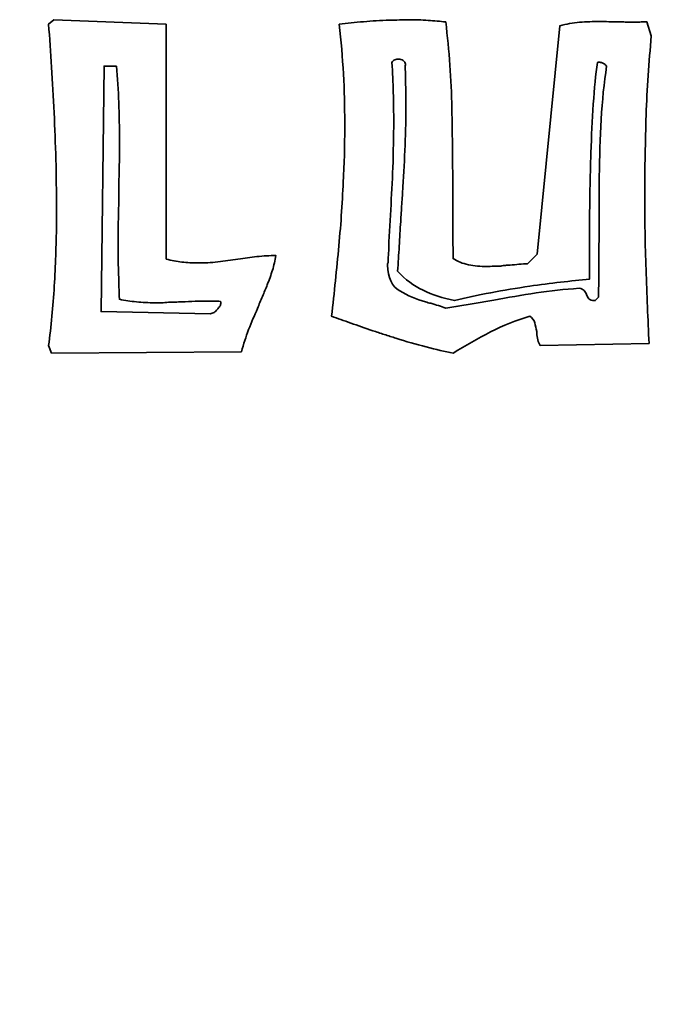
# Model space of a CAD drawing. Header units: centimetres. Extents: x -21.8 to 20.8, y -22.1 to 20.9.
# Tile 6 of 97: x -7.9 to -6.6, y -9.7 to -7.7. Entities that reach past the tile are written whole.
import ezdxf

# ---------------------------------------------------------------- set-up
doc = ezdxf.new("R2010")
doc.units = ezdxf.units.CM
doc.header["$MEASUREMENT"] = 0
doc.layers.add('Layer 1', color=7, linetype='Continuous')

msp = doc.modelspace()

# ---------------------------------------------------------------- linework, layer by layer
at = {"layer": 'Layer 1', "color": 36, "lineweight": 35}
for points, knots in [([(-7.58844, -7.67443), (-7.58844, -7.67443), (-7.58844, -8.15068), (-7.58844, -8.15068), (-7.58844, -8.15068), (-7.57779, -8.15364), (-7.56717, -8.15569), (-7.55651, -8.15689), (-7.55651, -8.15689), (-7.54586, -8.15805), (-7.5352, -8.15865), (-7.52458, -8.15865), (-7.52458, -8.15865), (-7.51096, -8.15865), (-7.49738, -8.15791), (-7.48376, -8.15643), (-7.48376, -8.15643), (-7.47018, -8.15495), (-7.45656, -8.15304), (-7.44298, -8.15068), (-7.44298, -8.15068), (-7.42996, -8.14892), (-7.41712, -8.14729), (-7.40439, -8.14581), (-7.40439, -8.14581), (-7.39169, -8.14433), (-7.37881, -8.14359), (-7.36583, -8.14359), (-7.36583, -8.14359), (-7.36759, -8.15364), (-7.36996, -8.16356), (-7.37292, -8.17329), (-7.37292, -8.17329), (-7.37588, -8.18306), (-7.37941, -8.19294), (-7.38357, -8.20299), (-7.38357, -8.20299), (-7.3865, -8.21068), (-7.38978, -8.21851), (-7.39331, -8.22648), (-7.39331, -8.22648), (-7.39687, -8.23449), (-7.40012, -8.2426), (-7.40308, -8.25089), (-7.40308, -8.25089), (-7.40957, -8.26507), (-7.41564, -8.27939), (-7.42125, -8.29389), (-7.42125, -8.29389), (-7.42686, -8.30839), (-7.43173, -8.32331), (-7.43589, -8.33869), (-7.43589, -8.33869), (-7.43589, -8.33869), (-7.82081, -8.34134), (-7.82081, -8.34134), (-7.82081, -8.34134), (-7.82081, -8.34134), (-7.82702, -8.32628), (-7.82702, -8.32628), (-7.82702, -8.32628), (-7.82169, -8.28726), (-7.81785, -8.24705), (-7.81548, -8.20567), (-7.81548, -8.20567), (-7.81312, -8.16425), (-7.81163, -8.12287), (-7.81104, -8.08149), (-7.81104, -8.08149), (-7.81104, -8.08149), (-7.81104, -8.046), (-7.81104, -8.046), (-7.81104, -8.046), (-7.81104, -7.98098), (-7.81266, -7.91699), (-7.81591, -7.85402), (-7.81591, -7.85402), (-7.81916, -7.79105), (-7.82286, -7.73118), (-7.82702, -7.67442), (-7.82702, -7.67442), (-7.82702, -7.67442), (-7.81637, -7.66553), (-7.81637, -7.66553), (-7.81637, -7.66553), (-7.81637, -7.66553), (-7.58844, -7.67443), (-7.58844, -7.67443)], [0, 0, 0, 0, 0.0434783, 0.0434783, 0.0434783, 0.0434783, 0.0869565, 0.0869565, 0.0869565, 0.0869565, 0.1304348, 0.1304348, 0.1304348, 0.1304348, 0.173913, 0.173913, 0.173913, 0.173913, 0.2173913, 0.2173913, 0.2173913, 0.2173913, 0.2608696, 0.2608696, 0.2608696, 0.2608696, 0.3043478, 0.3043478, 0.3043478, 0.3043478, 0.3478261, 0.3478261, 0.3478261, 0.3478261, 0.3913043, 0.3913043, 0.3913043, 0.3913043, 0.4347826, 0.4347826, 0.4347826, 0.4347826, 0.4782609, 0.4782609, 0.4782609, 0.4782609, 0.5217391, 0.5217391, 0.5217391, 0.5217391, 0.5652174, 0.5652174, 0.5652174, 0.5652174, 0.6086957, 0.6086957, 0.6086957, 0.6086957, 0.6521739, 0.6521739, 0.6521739, 0.6521739, 0.6956522, 0.6956522, 0.6956522, 0.6956522, 0.7391304, 0.7391304, 0.7391304, 0.7391304, 0.7826087, 0.7826087, 0.7826087, 0.7826087, 0.826087, 0.826087, 0.826087, 0.826087, 0.8695652, 0.8695652, 0.8695652, 0.8695652, 0.9130435, 0.9130435, 0.9130435, 0.9130435, 1, 1, 1, 1]), ([(-7.23789, -7.67443), (-7.22194, -7.67267), (-7.20536, -7.67101), (-7.18822, -7.66956), (-7.18822, -7.66956), (-7.17108, -7.66808), (-7.15365, -7.66702), (-7.1359, -7.66646), (-7.1359, -7.66646), (-7.12881, -7.66646), (-7.122, -7.66628), (-7.11551, -7.666), (-7.11551, -7.666), (-7.10898, -7.66572), (-7.10249, -7.66554), (-7.096, -7.66554), (-7.096, -7.66554), (-7.08298, -7.66554), (-7.07011, -7.666), (-7.05741, -7.66688), (-7.05741, -7.66688), (-7.04471, -7.66776), (-7.03272, -7.66882), (-7.0215, -7.66998), (-7.0215, -7.66998), (-7.01441, -7.72851), (-7.01025, -7.78675), (-7.00908, -7.84471), (-7.00908, -7.84471), (-7.00788, -7.90264), (-7.00732, -7.96028), (-7.00732, -8.01764), (-7.00732, -8.01764), (-7.00732, -8.01764), (-7.00732, -8.09303), (-7.00732, -8.09303), (-7.00732, -8.09303), (-7.00732, -8.10248), (-7.00714, -8.11194), (-7.00686, -8.12139), (-7.00686, -8.12139), (-7.00658, -8.13088), (-7.00644, -8.14033), (-7.00644, -8.14979), (-7.00644, -8.14979), (-6.99755, -8.15568), (-6.98721, -8.15984), (-6.9754, -8.16221), (-6.9754, -8.16221), (-6.96355, -8.16457), (-6.95113, -8.16574), (-6.93815, -8.16574), (-6.93815, -8.16574), (-6.93342, -8.16574), (-6.9287, -8.1656), (-6.92397, -8.16532), (-6.92397, -8.16532), (-6.91921, -8.165), (-6.91448, -8.16486), (-6.90975, -8.16486), (-6.90975, -8.16486), (-6.90679, -8.16426), (-6.90372, -8.16384), (-6.90044, -8.16355), (-6.90044, -8.16355), (-6.89719, -8.16323), (-6.89409, -8.16309), (-6.89113, -8.16309), (-6.89113, -8.16309), (-6.88524, -8.16249), (-6.87917, -8.16189), (-6.87297, -8.16133), (-6.87297, -8.16133), (-6.86676, -8.16073), (-6.86101, -8.16045), (-6.85568, -8.16045), (-6.85568, -8.16045), (-6.85568, -8.16045), (-6.83617, -8.14091), (-6.83617, -8.14091), (-6.83617, -8.14091), (-6.83617, -8.14091), (-6.79003, -7.67796), (-6.79003, -7.67796), (-6.79003, -7.67796), (-6.77705, -7.67443), (-6.76375, -7.67207), (-6.75013, -7.67087), (-6.75013, -7.67087), (-6.73655, -7.66971), (-6.72265, -7.66911), (-6.70847, -7.66911), (-6.70847, -7.66911), (-6.70254, -7.66911), (-6.69662, -7.66925), (-6.69073, -7.66957), (-6.69073, -7.66957), (-6.6848, -7.66985), (-6.67891, -7.66999), (-6.67299, -7.66999), (-6.67299, -7.66999), (-6.67299, -7.66999), (-6.66054, -7.66998), (-6.66054, -7.66998), (-6.66054, -7.66998), (-6.65641, -7.67058), (-6.65243, -7.67086), (-6.64858, -7.67086), (-6.64858, -7.67086), (-6.64858, -7.67086), (-6.63084, -7.67087), (-6.63084, -7.67087), (-6.63084, -7.67087), (-6.62876, -7.67087), (-6.62685, -7.67059), (-6.62505, -7.66999), (-6.62505, -7.66999), (-6.62505, -7.66999), (-6.61355, -7.66998), (-6.61355, -7.66998), (-6.61355, -7.66998), (-6.61355, -7.66998), (-6.60466, -7.69838), (-6.60466, -7.69838), (-6.60466, -7.69838), (-6.60702, -7.72498), (-6.6091, -7.75172), (-6.61087, -7.77864), (-6.61087, -7.77864), (-6.61263, -7.80552), (-6.61412, -7.8323), (-6.61531, -7.8589), (-6.61531, -7.8589), (-6.61591, -7.8855), (-6.61647, -7.91228), (-6.61707, -7.93916), (-6.61707, -7.93916), (-6.61767, -7.96608), (-6.61795, -7.99282), (-6.61795, -8.01942), (-6.61795, -8.01942), (-6.61795, -8.07029), (-6.61707, -8.12113), (-6.6153, -8.17196), (-6.6153, -8.17196), (-6.61354, -8.22283), (-6.61145, -8.27278), (-6.60909, -8.32186), (-6.60909, -8.32186), (-6.60909, -8.32186), (-6.82993, -8.3263), (-6.82993, -8.3263), (-6.82993, -8.3263), (-6.83229, -8.32274), (-6.83392, -8.31875), (-6.8348, -8.31431), (-6.8348, -8.31431), (-6.83568, -8.3099), (-6.83642, -8.3056), (-6.83702, -8.30147), (-6.83702, -8.30147), (-6.83702, -8.30147), (-6.83702, -8.29791), (-6.83702, -8.29791), (-6.83702, -8.29791), (-6.83818, -8.29142), (-6.83952, -8.28535), (-6.84101, -8.27974), (-6.84101, -8.27974), (-6.84249, -8.27413), (-6.84588, -8.26983), (-6.85121, -8.26686), (-6.85121, -8.26686), (-6.8784, -8.27455), (-6.90486, -8.28506), (-6.93057, -8.29836), (-6.93057, -8.29836), (-6.95629, -8.31166), (-6.98158, -8.32598), (-7.00642, -8.34136), (-7.00642, -8.34136), (-7.02297, -8.3384), (-7.04127, -8.33427), (-7.06138, -8.32894), (-7.06138, -8.32894), (-7.08149, -8.32361), (-7.10188, -8.31772), (-7.12259, -8.3112), (-7.12259, -8.3112), (-7.13028, -8.30884), (-7.13811, -8.30633), (-7.14608, -8.30369), (-7.14608, -8.30369), (-7.15405, -8.30101), (-7.16188, -8.2985), (-7.16957, -8.29614), (-7.16957, -8.29614), (-7.18495, -8.29081), (-7.19973, -8.28563), (-7.21391, -8.28062), (-7.21391, -8.28062), (-7.22813, -8.27561), (-7.24111, -8.27102), (-7.25293, -8.26686), (-7.25293, -8.26686), (-7.24764, -8.21839), (-7.24273, -8.1708), (-7.23833, -8.12409), (-7.23833, -8.12409), (-7.23389, -8.07738), (-7.23078, -8.03096), (-7.22902, -7.98485), (-7.22902, -7.98485), (-7.22782, -7.96651), (-7.22708, -7.94806), (-7.2268, -7.92943), (-7.2268, -7.92943), (-7.22648, -7.9108), (-7.22634, -7.89232), (-7.22634, -7.87397), (-7.22634, -7.87397), (-7.22634, -7.84148), (-7.22722, -7.80864), (-7.22902, -7.77555), (-7.22902, -7.77555), (-7.23078, -7.74242), (-7.23375, -7.70873), (-7.23787, -7.67444), (-7.23787, -7.67444), (-7.23787, -7.67444), (-7.23789, -7.67443), (-7.23789, -7.67443)], [0, 0, 0, 0, 0.0169492, 0.0169492, 0.0169492, 0.0169492, 0.0338983, 0.0338983, 0.0338983, 0.0338983, 0.0508475, 0.0508475, 0.0508475, 0.0508475, 0.0677966, 0.0677966, 0.0677966, 0.0677966, 0.0847458, 0.0847458, 0.0847458, 0.0847458, 0.1016949, 0.1016949, 0.1016949, 0.1016949, 0.1186441, 0.1186441, 0.1186441, 0.1186441, 0.1355932, 0.1355932, 0.1355932, 0.1355932, 0.1525424, 0.1525424, 0.1525424, 0.1525424, 0.1694915, 0.1694915, 0.1694915, 0.1694915, 0.1864407, 0.1864407, 0.1864407, 0.1864407, 0.2033898, 0.2033898, 0.2033898, 0.2033898, 0.220339, 0.220339, 0.220339, 0.220339, 0.2372881, 0.2372881, 0.2372881, 0.2372881, 0.2542373, 0.2542373, 0.2542373, 0.2542373, 0.2711864, 0.2711864, 0.2711864, 0.2711864, 0.2881356, 0.2881356, 0.2881356, 0.2881356, 0.3050847, 0.3050847, 0.3050847, 0.3050847, 0.3220339, 0.3220339, 0.3220339, 0.3220339, 0.3389831, 0.3389831, 0.3389831, 0.3389831, 0.3559322, 0.3559322, 0.3559322, 0.3559322, 0.3728814, 0.3728814, 0.3728814, 0.3728814, 0.3898305, 0.3898305, 0.3898305, 0.3898305, 0.4067797, 0.4067797, 0.4067797, 0.4067797, 0.4237288, 0.4237288, 0.4237288, 0.4237288, 0.440678, 0.440678, 0.440678, 0.440678, 0.4576271, 0.4576271, 0.4576271, 0.4576271, 0.4745763, 0.4745763, 0.4745763, 0.4745763, 0.4915254, 0.4915254, 0.4915254, 0.4915254, 0.5084746, 0.5084746, 0.5084746, 0.5084746, 0.5254237, 0.5254237, 0.5254237, 0.5254237, 0.5423729, 0.5423729, 0.5423729, 0.5423729, 0.559322, 0.559322, 0.559322, 0.559322, 0.5762712, 0.5762712, 0.5762712, 0.5762712, 0.5932203, 0.5932203, 0.5932203, 0.5932203, 0.6101695, 0.6101695, 0.6101695, 0.6101695, 0.6271186, 0.6271186, 0.6271186, 0.6271186, 0.6440678, 0.6440678, 0.6440678, 0.6440678, 0.6610169, 0.6610169, 0.6610169, 0.6610169, 0.6779661, 0.6779661, 0.6779661, 0.6779661, 0.6949153, 0.6949153, 0.6949153, 0.6949153, 0.7118644, 0.7118644, 0.7118644, 0.7118644, 0.7288136, 0.7288136, 0.7288136, 0.7288136, 0.7457627, 0.7457627, 0.7457627, 0.7457627, 0.7627119, 0.7627119, 0.7627119, 0.7627119, 0.779661, 0.779661, 0.779661, 0.779661, 0.7966102, 0.7966102, 0.7966102, 0.7966102, 0.8135593, 0.8135593, 0.8135593, 0.8135593, 0.8305085, 0.8305085, 0.8305085, 0.8305085, 0.8474576, 0.8474576, 0.8474576, 0.8474576, 0.8644068, 0.8644068, 0.8644068, 0.8644068, 0.8813559, 0.8813559, 0.8813559, 0.8813559, 0.8983051, 0.8983051, 0.8983051, 0.8983051, 0.9152542, 0.9152542, 0.9152542, 0.9152542, 0.9322034, 0.9322034, 0.9322034, 0.9322034, 0.9491525, 0.9491525, 0.9491525, 0.9491525, 0.9661017, 0.9661017, 0.9661017, 0.9661017, 1, 1, 1, 1]), ([(-7.68955, -7.75955), (-7.68955, -7.75955), (-7.71438, -7.75955), (-7.71438, -7.75955), (-7.71438, -7.75955), (-7.71438, -7.75955), (-7.72059, -8.25711), (-7.72059, -8.25711), (-7.72059, -8.25711), (-7.72059, -8.25711), (-7.49887, -8.26152), (-7.49887, -8.26152), (-7.49887, -8.26152), (-7.49767, -8.26152), (-7.49651, -8.26124), (-7.49531, -8.26064), (-7.49531, -8.26064), (-7.49415, -8.26008), (-7.49266, -8.25948), (-7.49087, -8.25888), (-7.49087, -8.25888), (-7.48911, -8.25712), (-7.4872, -8.25518), (-7.48512, -8.25313), (-7.48512, -8.25313), (-7.48304, -8.25105), (-7.48113, -8.24883), (-7.47937, -8.24646), (-7.47937, -8.24646), (-7.47877, -8.2453), (-7.47831, -8.2441), (-7.47803, -8.24293), (-7.47803, -8.24293), (-7.47775, -8.24173), (-7.47757, -8.24053), (-7.47757, -8.23937), (-7.47757, -8.23937), (-7.47757, -8.23937), (-7.47757, -8.23803), (-7.47757, -8.23803), (-7.47757, -8.23803), (-7.47757, -8.23775), (-7.47789, -8.23729), (-7.47849, -8.23672), (-7.47849, -8.23672), (-7.48262, -8.23612), (-7.48674, -8.2358), (-7.49087, -8.2358), (-7.49087, -8.2358), (-7.49087, -8.2358), (-7.5042, -8.2358), (-7.5042, -8.2358), (-7.5042, -8.2358), (-7.51245, -8.2358), (-7.52103, -8.23598), (-7.52992, -8.23626), (-7.52992, -8.23626), (-7.53877, -8.23654), (-7.54763, -8.237), (-7.55652, -8.2376), (-7.55652, -8.2376), (-7.56125, -8.2376), (-7.56583, -8.23774), (-7.57024, -8.23802), (-7.57024, -8.23802), (-7.57468, -8.23834), (-7.57927, -8.23848), (-7.584, -8.23848), (-7.584, -8.23848), (-7.58873, -8.23908), (-7.59331, -8.23936), (-7.59776, -8.23936), (-7.59776, -8.23936), (-7.59776, -8.23936), (-7.61151, -8.23937), (-7.61151, -8.23937), (-7.61151, -8.23937), (-7.62449, -8.23937), (-7.63691, -8.23877), (-7.64873, -8.23761), (-7.64873, -8.23761), (-7.66058, -8.23641), (-7.67208, -8.23465), (-7.68334, -8.23228), (-7.68334, -8.23228), (-7.68394, -8.21573), (-7.6845, -8.19887), (-7.6851, -8.18173), (-7.6851, -8.18173), (-7.6857, -8.16459), (-7.68598, -8.14712), (-7.68598, -8.12941), (-7.68598, -8.12941), (-7.68598, -8.11167), (-7.68584, -8.09378), (-7.68556, -8.07575), (-7.68556, -8.07575), (-7.68524, -8.05769), (-7.68482, -8.03952), (-7.68422, -8.02121), (-7.68422, -8.02121), (-7.68422, -8.02121), (-7.68422, -7.98794), (-7.68422, -7.98794), (-7.68422, -7.98794), (-7.68422, -7.977), (-7.68394, -7.96593), (-7.68334, -7.95467), (-7.68334, -7.95467), (-7.68334, -7.95467), (-7.68334, -7.91033), (-7.68334, -7.91033), (-7.68334, -7.91033), (-7.68334, -7.88433), (-7.68376, -7.85875), (-7.68468, -7.8336), (-7.68468, -7.8336), (-7.68556, -7.80848), (-7.68718, -7.78379), (-7.68955, -7.75955)], [0, 0, 0, 0, 0.0322581, 0.0322581, 0.0322581, 0.0322581, 0.0645161, 0.0645161, 0.0645161, 0.0645161, 0.0967742, 0.0967742, 0.0967742, 0.0967742, 0.1290323, 0.1290323, 0.1290323, 0.1290323, 0.1612903, 0.1612903, 0.1612903, 0.1612903, 0.1935484, 0.1935484, 0.1935484, 0.1935484, 0.2258065, 0.2258065, 0.2258065, 0.2258065, 0.2580645, 0.2580645, 0.2580645, 0.2580645, 0.2903226, 0.2903226, 0.2903226, 0.2903226, 0.3225806, 0.3225806, 0.3225806, 0.3225806, 0.3548387, 0.3548387, 0.3548387, 0.3548387, 0.3870968, 0.3870968, 0.3870968, 0.3870968, 0.4193548, 0.4193548, 0.4193548, 0.4193548, 0.4516129, 0.4516129, 0.4516129, 0.4516129, 0.483871, 0.483871, 0.483871, 0.483871, 0.516129, 0.516129, 0.516129, 0.516129, 0.5483871, 0.5483871, 0.5483871, 0.5483871, 0.5806452, 0.5806452, 0.5806452, 0.5806452, 0.6129032, 0.6129032, 0.6129032, 0.6129032, 0.6451613, 0.6451613, 0.6451613, 0.6451613, 0.6774194, 0.6774194, 0.6774194, 0.6774194, 0.7096774, 0.7096774, 0.7096774, 0.7096774, 0.7419355, 0.7419355, 0.7419355, 0.7419355, 0.7741935, 0.7741935, 0.7741935, 0.7741935, 0.8064516, 0.8064516, 0.8064516, 0.8064516, 0.8387097, 0.8387097, 0.8387097, 0.8387097, 0.8709677, 0.8709677, 0.8709677, 0.8709677, 0.9032258, 0.9032258, 0.9032258, 0.9032258, 0.9354839, 0.9354839, 0.9354839, 0.9354839, 1, 1, 1, 1]), ([(-7.10397, -7.75955), (-7.10397, -7.75955), (-7.10397, -7.75824), (-7.10397, -7.75824), (-7.10397, -7.75824), (-7.10397, -7.75792), (-7.10369, -7.75778), (-7.10309, -7.75778), (-7.10309, -7.75778), (-7.10309, -7.75778), (-7.10309, -7.75602), (-7.10309, -7.75602), (-7.10309, -7.75602), (-7.10369, -7.75246), (-7.10531, -7.74981), (-7.10796, -7.74801), (-7.10796, -7.74801), (-7.11061, -7.74625), (-7.11371, -7.74536), (-7.11727, -7.74536), (-7.11727, -7.74536), (-7.11963, -7.74536), (-7.12214, -7.74582), (-7.12482, -7.7467), (-7.12482, -7.7467), (-7.12747, -7.74758), (-7.12941, -7.74949), (-7.13057, -7.75245), (-7.13057, -7.75245), (-7.12941, -7.77256), (-7.12849, -7.79281), (-7.12792, -7.8132), (-7.12792, -7.8132), (-7.12732, -7.83359), (-7.12704, -7.85384), (-7.12704, -7.87395), (-7.12704, -7.87395), (-7.12704, -7.8852), (-7.12718, -7.89656), (-7.12746, -7.9081), (-7.12746, -7.9081), (-7.12778, -7.91964), (-7.12792, -7.93131), (-7.12792, -7.94313), (-7.12792, -7.94313), (-7.12908, -7.97209), (-7.13042, -8.00095), (-7.13191, -8.0296), (-7.13191, -8.0296), (-7.13339, -8.05828), (-7.13501, -8.0871), (-7.13678, -8.1161), (-7.13678, -8.1161), (-7.13678, -8.12199), (-7.13692, -8.12792), (-7.13724, -8.13381), (-7.13724, -8.13381), (-7.13752, -8.13974), (-7.13798, -8.14566), (-7.13855, -8.15155), (-7.13855, -8.15155), (-7.13855, -8.15155), (-7.13855, -8.15776), (-7.13855, -8.15776), (-7.13855, -8.15776), (-7.13915, -8.15836), (-7.13947, -8.1591), (-7.13947, -8.15998), (-7.13947, -8.15998), (-7.13947, -8.15998), (-7.13947, -8.16308), (-7.13947, -8.16308), (-7.13947, -8.16308), (-7.13887, -8.18852), (-7.13058, -8.20594), (-7.11463, -8.2154), (-7.11463, -8.2154), (-7.09865, -8.22485), (-7.08122, -8.23226), (-7.06228, -8.23759), (-7.06228, -8.23759), (-7.06052, -8.23815), (-7.05875, -8.23875), (-7.05699, -8.23935), (-7.05699, -8.23935), (-7.05519, -8.23995), (-7.05343, -8.24023), (-7.05166, -8.24023), (-7.05166, -8.24023), (-7.04633, -8.24199), (-7.04115, -8.24362), (-7.03614, -8.2451), (-7.03614, -8.2451), (-7.0311, -8.24658), (-7.02623, -8.2482), (-7.0215, -8.25), (-7.0215, -8.25), (-7.01617, -8.2494), (-7.01071, -8.24866), (-7.0051, -8.24778), (-7.0051, -8.24778), (-6.99949, -8.2469), (-6.99402, -8.24584), (-6.9887, -8.24468), (-6.9887, -8.24468), (-6.97745, -8.24292), (-6.96651, -8.24112), (-6.95589, -8.23935), (-6.95589, -8.23935), (-6.94524, -8.23759), (-6.93458, -8.23579), (-6.92396, -8.23402), (-6.92396, -8.23402), (-6.89556, -8.22869), (-6.86703, -8.22382), (-6.83839, -8.21938), (-6.83839, -8.21938), (-6.80971, -8.21497), (-6.78057, -8.21187), (-6.75101, -8.21007), (-6.75101, -8.21007), (-6.74628, -8.21067), (-6.7429, -8.21215), (-6.74081, -8.21451), (-6.74081, -8.21451), (-6.73873, -8.21687), (-6.73711, -8.21955), (-6.73594, -8.22248), (-6.73594, -8.22248), (-6.73594, -8.22248), (-6.73594, -8.22336), (-6.73594, -8.22336), (-6.73594, -8.22336), (-6.73474, -8.22632), (-6.73312, -8.229), (-6.73107, -8.23137), (-6.73107, -8.23137), (-6.72899, -8.23373), (-6.72528, -8.2349), (-6.71996, -8.2349), (-6.71996, -8.2349), (-6.71996, -8.2349), (-6.71818, -8.23492), (-6.71818, -8.23492), (-6.71818, -8.23492), (-6.71818, -8.23492), (-6.71197, -8.22783), (-6.71197, -8.22783), (-6.71197, -8.22783), (-6.71137, -8.21245), (-6.71109, -8.1965), (-6.71109, -8.17996), (-6.71109, -8.17996), (-6.71109, -8.17996), (-6.71109, -8.12849), (-6.71109, -8.12849), (-6.71109, -8.12849), (-6.71049, -8.11667), (-6.71021, -8.10485), (-6.71021, -8.09304), (-6.71021, -8.09304), (-6.71021, -8.09304), (-6.71021, -7.98308), (-6.71021, -7.98308), (-6.71021, -7.98308), (-6.70961, -7.94403), (-6.70827, -7.90561), (-6.70622, -7.86776), (-6.70622, -7.86776), (-6.70414, -7.82994), (-6.70043, -7.79385), (-6.69511, -7.75956), (-6.69511, -7.75956), (-6.69511, -7.75956), (-6.69631, -7.7584), (-6.69691, -7.7578), (-6.69691, -7.7578), (-6.69807, -7.7566), (-6.69956, -7.75544), (-6.70132, -7.75424), (-6.70132, -7.75424), (-6.70312, -7.75308), (-6.70517, -7.75248), (-6.70753, -7.75248), (-6.70753, -7.75248), (-6.70813, -7.75188), (-6.70901, -7.7516), (-6.71021, -7.7516), (-6.71021, -7.7516), (-6.71137, -7.7516), (-6.71257, -7.75188), (-6.71374, -7.75248), (-6.71374, -7.75248), (-6.7173, -7.77672), (-6.72013, -7.8048), (-6.72217, -7.83672), (-6.72217, -7.83672), (-6.72425, -7.86865), (-6.72587, -7.90149), (-6.72704, -7.93518), (-6.72704, -7.93518), (-6.72884, -7.98602), (-6.72972, -8.03435), (-6.72972, -8.08017), (-6.72972, -8.08017), (-6.72972, -8.08017), (-6.72972, -8.19147), (-6.72972, -8.19147), (-6.72972, -8.19147), (-6.74863, -8.19327), (-6.76828, -8.19532), (-6.7887, -8.19768), (-6.7887, -8.19768), (-6.80909, -8.20004), (-6.82994, -8.20272), (-6.85121, -8.20569), (-6.85121, -8.20569), (-6.8778, -8.20982), (-6.90412, -8.21426), (-6.93015, -8.21899), (-6.93015, -8.21899), (-6.95615, -8.22372), (-6.98067, -8.22904), (-7.00374, -8.23494), (-7.00374, -8.23494), (-7.02741, -8.23021), (-7.04868, -8.22326), (-7.06759, -8.21409), (-7.06759, -8.21409), (-7.08653, -8.20495), (-7.10368, -8.19208), (-7.11902, -8.17553), (-7.11902, -8.17553), (-7.11786, -8.15839), (-7.1168, -8.14138), (-7.11592, -8.12452), (-7.11592, -8.12452), (-7.11504, -8.10769), (-7.11402, -8.09097), (-7.11282, -8.07443), (-7.11282, -8.07443), (-7.11226, -8.06261), (-7.11151, -8.05094), (-7.1106, -8.0394), (-7.1106, -8.0394), (-7.10972, -8.02786), (-7.10898, -8.01619), (-7.10841, -8.00437), (-7.10841, -8.00437), (-7.10661, -7.97657), (-7.10513, -7.94849), (-7.10397, -7.92013), (-7.10397, -7.92013), (-7.10277, -7.89173), (-7.10221, -7.86305), (-7.10221, -7.83409), (-7.10221, -7.83409), (-7.10221, -7.83409), (-7.10221, -7.80925), (-7.10221, -7.80925), (-7.10221, -7.80925), (-7.10277, -7.80096), (-7.10309, -7.7927), (-7.10309, -7.78441), (-7.10309, -7.78441), (-7.10309, -7.77616), (-7.10337, -7.76786), (-7.10397, -7.75957), (-7.10397, -7.75957), (-7.10397, -7.75957), (-7.10397, -7.75955), (-7.10397, -7.75955)], [0, 0, 0, 0, 0.0144928, 0.0144928, 0.0144928, 0.0144928, 0.0289855, 0.0289855, 0.0289855, 0.0289855, 0.0434783, 0.0434783, 0.0434783, 0.0434783, 0.057971, 0.057971, 0.057971, 0.057971, 0.0724638, 0.0724638, 0.0724638, 0.0724638, 0.0869565, 0.0869565, 0.0869565, 0.0869565, 0.1014493, 0.1014493, 0.1014493, 0.1014493, 0.115942, 0.115942, 0.115942, 0.115942, 0.1304348, 0.1304348, 0.1304348, 0.1304348, 0.1449275, 0.1449275, 0.1449275, 0.1449275, 0.1594203, 0.1594203, 0.1594203, 0.1594203, 0.173913, 0.173913, 0.173913, 0.173913, 0.1884058, 0.1884058, 0.1884058, 0.1884058, 0.2028986, 0.2028986, 0.2028986, 0.2028986, 0.2173913, 0.2173913, 0.2173913, 0.2173913, 0.2318841, 0.2318841, 0.2318841, 0.2318841, 0.2463768, 0.2463768, 0.2463768, 0.2463768, 0.2608696, 0.2608696, 0.2608696, 0.2608696, 0.2753623, 0.2753623, 0.2753623, 0.2753623, 0.2898551, 0.2898551, 0.2898551, 0.2898551, 0.3043478, 0.3043478, 0.3043478, 0.3043478, 0.3188406, 0.3188406, 0.3188406, 0.3188406, 0.3333333, 0.3333333, 0.3333333, 0.3333333, 0.3478261, 0.3478261, 0.3478261, 0.3478261, 0.3623188, 0.3623188, 0.3623188, 0.3623188, 0.3768116, 0.3768116, 0.3768116, 0.3768116, 0.3913043, 0.3913043, 0.3913043, 0.3913043, 0.4057971, 0.4057971, 0.4057971, 0.4057971, 0.4202899, 0.4202899, 0.4202899, 0.4202899, 0.4347826, 0.4347826, 0.4347826, 0.4347826, 0.4492754, 0.4492754, 0.4492754, 0.4492754, 0.4637681, 0.4637681, 0.4637681, 0.4637681, 0.4782609, 0.4782609, 0.4782609, 0.4782609, 0.4927536, 0.4927536, 0.4927536, 0.4927536, 0.5072464, 0.5072464, 0.5072464, 0.5072464, 0.5217391, 0.5217391, 0.5217391, 0.5217391, 0.5362319, 0.5362319, 0.5362319, 0.5362319, 0.5507246, 0.5507246, 0.5507246, 0.5507246, 0.5652174, 0.5652174, 0.5652174, 0.5652174, 0.5797101, 0.5797101, 0.5797101, 0.5797101, 0.5942029, 0.5942029, 0.5942029, 0.5942029, 0.6086957, 0.6086957, 0.6086957, 0.6086957, 0.6231884, 0.6231884, 0.6231884, 0.6231884, 0.6376812, 0.6376812, 0.6376812, 0.6376812, 0.6521739, 0.6521739, 0.6521739, 0.6521739, 0.6666667, 0.6666667, 0.6666667, 0.6666667, 0.6811594, 0.6811594, 0.6811594, 0.6811594, 0.6956522, 0.6956522, 0.6956522, 0.6956522, 0.7101449, 0.7101449, 0.7101449, 0.7101449, 0.7246377, 0.7246377, 0.7246377, 0.7246377, 0.7391304, 0.7391304, 0.7391304, 0.7391304, 0.7536232, 0.7536232, 0.7536232, 0.7536232, 0.7681159, 0.7681159, 0.7681159, 0.7681159, 0.7826087, 0.7826087, 0.7826087, 0.7826087, 0.7971014, 0.7971014, 0.7971014, 0.7971014, 0.8115942, 0.8115942, 0.8115942, 0.8115942, 0.826087, 0.826087, 0.826087, 0.826087, 0.8405797, 0.8405797, 0.8405797, 0.8405797, 0.8550725, 0.8550725, 0.8550725, 0.8550725, 0.8695652, 0.8695652, 0.8695652, 0.8695652, 0.884058, 0.884058, 0.884058, 0.884058, 0.8985507, 0.8985507, 0.8985507, 0.8985507, 0.9130435, 0.9130435, 0.9130435, 0.9130435, 0.9275362, 0.9275362, 0.9275362, 0.9275362, 0.942029, 0.942029, 0.942029, 0.942029, 0.9565217, 0.9565217, 0.9565217, 0.9565217, 0.9710145, 0.9710145, 0.9710145, 0.9710145, 1, 1, 1, 1]), ([(-8.65059, -9.76996), (-8.65059, -9.76996), (-8.65055, -9.77067), (-8.65055, -9.77067), (-8.65055, -9.77067), (-8.65055, -9.77067), (-8.64812, -10.43319), (-8.64812, -10.43319), (-8.64812, -10.43319), (-8.64812, -10.43326), (-8.64812, -10.43333), (-8.64812, -10.43337), (-8.64812, -10.43337), (-8.64812, -10.43337), (-8.64699, -10.96818), (-8.64699, -10.96818), (-8.64699, -10.96818), (-8.64699, -10.96818), (-8.10089, -10.96825), (-8.10089, -10.96825), (-8.10089, -10.96825), (-8.07045, -10.96825), (-8.04127, -10.98035), (-8.01975, -11.0019), (-8.01975, -11.0019), (-7.99823, -11.02345), (-7.98617, -11.05266), (-7.98624, -11.08311), (-7.98624, -11.08311), (-7.98624, -11.08311), (-7.98709, -11.64389), (-7.98709, -11.64389), (-7.98709, -11.64389), (-7.98709, -11.64389), (-7.4394, -11.64421), (-7.4394, -11.64421), (-7.4394, -11.64421), (-7.43915, -11.64421), (-7.43894, -11.64421), (-7.43873, -11.64421), (-7.43873, -11.64421), (-7.43873, -11.64421), (-6.77996, -11.64841), (-6.77996, -11.64841), (-6.77996, -11.64841), (-6.71685, -11.6488), (-6.66594, -11.70009), (-6.66598, -11.7632), (-6.66598, -11.7632), (-6.66598, -11.7632), (-6.66644, -12.29833), (-6.66644, -12.29833), (-6.66644, -12.29833), (-6.66644, -12.29833), (-6.12052, -12.30683), (-6.12052, -12.30683), (-6.12052, -12.30683), (-6.05776, -12.30778), (-6.00742, -12.35903), (-6.0076, -12.42183), (-6.0076, -12.42183), (-6.0076, -12.42183), (-6.00919, -12.96638), (-6.00919, -12.96638), (-6.00919, -12.96638), (-6.00919, -12.96638), (-5.4569, -12.96637), (-5.4569, -12.96637), (-5.4569, -12.96637), (-5.39361, -12.96637), (-5.34228, -13.01763), (-5.34221, -13.08092), (-5.34221, -13.08092), (-5.34221, -13.08092), (-5.34083, -14.29373), (-5.34083, -14.29373), (-5.34083, -14.29373), (-5.34083, -14.29373), (-4.79622, -14.29373), (-4.79622, -14.29373), (-4.79622, -14.29373), (-4.73346, -14.29373), (-4.68234, -14.34418), (-4.68153, -14.40694), (-4.68153, -14.40694), (-4.68153, -14.40694), (-4.6743, -14.9608), (-4.6743, -14.9608), (-4.6743, -14.9608), (-4.6743, -14.9608), (-4.14079, -14.9608), (-4.14079, -14.9608), (-4.14079, -14.9608), (-4.07778, -14.9608), (-4.0266, -15.0116), (-4.0261, -15.07461), (-4.0261, -15.07461), (-4.0261, -15.07461), (-4.02187, -15.62015), (-4.02187, -15.62015), (-4.02187, -15.62015), (-4.02187, -15.62015), (-1.48893, -15.61768), (-1.48893, -15.61768), (-1.48893, -15.61768), (-1.45845, -15.61764), (-1.4292, -15.62978), (-1.40765, -15.65133), (-1.40765, -15.65133), (-1.38613, -15.67292), (-1.37407, -15.7022), (-1.37414, -15.73268), (-1.37414, -15.73268), (-1.37414, -15.73268), (-1.3759, -16.39791), (-1.3759, -16.39791), (-1.3759, -16.39791), (-1.37608, -16.46116), (-1.42741, -16.51232), (-1.49062, -16.51232), (-1.49062, -16.51232), (-1.49062, -16.51232), (-4.79664, -16.51193), (-4.79664, -16.51193), (-4.79664, -16.51193), (-4.79664, -16.51193), (-4.79671, -16.51192), (-4.79671, -16.51192), (-4.79671, -16.51192), (-4.79671, -16.51192), (-5.45531, -16.51231), (-5.45531, -16.51231), (-5.45531, -16.51231), (-5.48575, -16.51231), (-5.51493, -16.50025), (-5.53645, -16.47873), (-5.53645, -16.47873), (-5.558, -16.45721), (-5.57007, -16.42804), (-5.57007, -16.39763), (-5.57007, -16.39763), (-5.57007, -16.39763), (-5.57007, -15.85509), (-5.57007, -15.85509), (-5.57007, -15.85509), (-5.57007, -15.85509), (-6.12446, -15.84454), (-6.12446, -15.84454), (-6.12446, -15.84454), (-6.18694, -15.84338), (-6.237, -15.79236), (-6.237, -15.72989), (-6.237, -15.72989), (-6.237, -15.72989), (-6.237, -15.19018), (-6.237, -15.19018), (-6.237, -15.19018), (-6.237, -15.19018), (-6.66721, -15.19017), (-6.66721, -15.19017), (-6.66721, -15.19017), (-6.66721, -15.19017), (-6.66721, -16.39808), (-6.66721, -16.39829), (-6.66721, -16.39829), (-6.66721, -16.39829), (-6.66721, -17.0517), (-6.66721, -17.0517), (-6.66721, -17.0517), (-6.66721, -17.11499), (-6.71847, -17.16632), (-6.78179, -17.16639), (-6.78179, -17.16639), (-6.78179, -17.16639), (-8.76534, -17.16826), (-8.76534, -17.16826), (-8.76534, -17.16826), (-8.79578, -17.1683), (-8.82499, -17.15623), (-8.84651, -17.13471), (-8.84651, -17.13471), (-8.86806, -17.11319), (-8.88013, -17.08402), (-8.88013, -17.05357), (-8.88013, -17.05357), (-8.88013, -17.05357), (-8.88013, -16.39433), (-8.88013, -16.39433), (-8.88013, -16.39433), (-8.88013, -16.33104), (-8.82891, -16.27975), (-8.76562, -16.27964), (-8.76562, -16.27964), (-8.76562, -16.27964), (-8.2173, -16.27886), (-8.2173, -16.27886), (-8.2173, -16.27886), (-8.2173, -16.27886), (-8.21649, -15.18557), (-8.21649, -15.18557), (-8.21649, -15.18557), (-8.21649, -15.18557), (-8.76615, -15.18229), (-8.76615, -15.18229), (-8.76615, -15.18229), (-8.82926, -15.1819), (-8.88024, -15.13061), (-8.88013, -15.06746), (-8.88013, -15.06746), (-8.88013, -15.06746), (-8.87868, -13.85842), (-8.87868, -13.85842), (-8.87868, -13.85842), (-8.87868, -13.85842), (-9.42418, -13.85489), (-9.42418, -13.85489), (-9.42418, -13.85489), (-9.48712, -13.85447), (-9.53799, -13.80338), (-9.53813, -13.74045), (-9.53813, -13.74045), (-9.53813, -13.74045), (-9.5394, -13.19738), (-9.5394, -13.19738), (-9.5394, -13.19738), (-9.5394, -13.19738), (-9.96933, -13.19551), (-9.96933, -13.19551), (-9.96933, -13.19551), (-9.96933, -13.19551), (-9.97275, -13.74468), (-9.97275, -13.74468), (-9.97275, -13.74468), (-9.97296, -13.77512), (-9.98524, -13.80423), (-10.0069, -13.82561), (-10.0069, -13.82561), (-10.02856, -13.84699), (-10.05781, -13.85888), (-10.08825, -13.85867), (-10.08825, -13.85867), (-10.08825, -13.85867), (-10.74674, -13.85408), (-10.74674, -13.85408), (-10.74674, -13.85408), (-10.80978, -13.85366), (-10.86065, -13.80243), (-10.86065, -13.73939), (-10.86065, -13.73939), (-10.86065, -13.73939), (-10.86044, -12.42713), (-10.86044, -12.42713), (-10.86044, -12.42713), (-10.86044, -12.36427), (-10.80982, -12.31315), (-10.74695, -12.31248), (-10.74695, -12.31248), (-10.74695, -12.31248), (-10.1988, -12.30678), (-10.1988, -12.30678), (-10.1988, -12.30678), (-10.1988, -12.30678), (-10.20011, -11.75292), (-10.20011, -11.75292), (-10.20011, -11.75292), (-10.20011, -11.75281), (-10.20011, -11.75274), (-10.20011, -11.75264), (-10.20011, -11.75264), (-10.20011, -11.75264), (-10.20011, -11.20093), (-10.20011, -11.20093), (-10.20011, -11.20093), (-10.20011, -11.20093), (-11.40954, -11.20075), (-11.40954, -11.20075), (-11.40954, -11.20075), (-11.47286, -11.20075), (-11.52419, -11.14942), (-11.52423, -11.08613), (-11.52423, -11.08613), (-11.52423, -11.08613), (-11.52465, -10.42753), (-11.52465, -10.42753), (-11.52465, -10.42753), (-11.52469, -10.39705), (-11.51255, -10.3678), (-11.491, -10.34625), (-11.491, -10.34625), (-11.46941, -10.32473), (-11.44013, -10.31267), (-11.40965, -10.31277), (-11.40965, -10.31277), (-11.40965, -10.31277), (-10.86097, -10.31425), (-10.86097, -10.31425), (-10.86097, -10.31425), (-10.86097, -10.31425), (-10.85737, -9.88372), (-10.85737, -9.88372), (-10.85737, -9.88372), (-10.85737, -9.88372), (-11.41169, -9.87871), (-11.41169, -9.87871), (-11.41169, -9.87871), (-11.47403, -9.87815), (-11.52447, -9.82787), (-11.52532, -9.76554), (-11.52532, -9.76554), (-11.52532, -9.76554), (-11.53412, -9.1041), (-11.53412, -9.1041), (-11.53412, -9.1041), (-11.53451, -9.07337), (-11.52258, -9.04378), (-11.50099, -9.02194), (-11.50099, -9.02194), (-11.47936, -9.00007), (-11.44991, -8.98783), (-11.41918, -8.9879), (-11.41918, -8.9879), (-11.41918, -8.9879), (-8.76354, -8.99337), (-8.76354, -8.99337), (-8.76354, -8.99337), (-8.7331, -8.99344), (-8.70396, -9.00558), (-8.68251, -9.02713), (-8.68251, -9.02713), (-8.66103, -9.04868), (-8.649, -9.07789), (-8.64907, -9.10834), (-8.64907, -9.10834), (-8.64907, -9.10834), (-8.65059, -9.76996), (-8.65059, -9.76996)], [0, 0, 0, 0, 0.0117647, 0.0117647, 0.0117647, 0.0117647, 0.0235294, 0.0235294, 0.0235294, 0.0235294, 0.0352941, 0.0352941, 0.0352941, 0.0352941, 0.0470588, 0.0470588, 0.0470588, 0.0470588, 0.0588235, 0.0588235, 0.0588235, 0.0588235, 0.0705882, 0.0705882, 0.0705882, 0.0705882, 0.0823529, 0.0823529, 0.0823529, 0.0823529, 0.0941176, 0.0941176, 0.0941176, 0.0941176, 0.1058824, 0.1058824, 0.1058824, 0.1058824, 0.1176471, 0.1176471, 0.1176471, 0.1176471, 0.1294118, 0.1294118, 0.1294118, 0.1294118, 0.1411765, 0.1411765, 0.1411765, 0.1411765, 0.1529412, 0.1529412, 0.1529412, 0.1529412, 0.1647059, 0.1647059, 0.1647059, 0.1647059, 0.1764706, 0.1764706, 0.1764706, 0.1764706, 0.1882353, 0.1882353, 0.1882353, 0.1882353, 0.2, 0.2, 0.2, 0.2, 0.2117647, 0.2117647, 0.2117647, 0.2117647, 0.2235294, 0.2235294, 0.2235294, 0.2235294, 0.2352941, 0.2352941, 0.2352941, 0.2352941, 0.2470588, 0.2470588, 0.2470588, 0.2470588, 0.2588235, 0.2588235, 0.2588235, 0.2588235, 0.2705882, 0.2705882, 0.2705882, 0.2705882, 0.2823529, 0.2823529, 0.2823529, 0.2823529, 0.2941176, 0.2941176, 0.2941176, 0.2941176, 0.3058824, 0.3058824, 0.3058824, 0.3058824, 0.3176471, 0.3176471, 0.3176471, 0.3176471, 0.3294118, 0.3294118, 0.3294118, 0.3294118, 0.3411765, 0.3411765, 0.3411765, 0.3411765, 0.3529412, 0.3529412, 0.3529412, 0.3529412, 0.3647059, 0.3647059, 0.3647059, 0.3647059, 0.3764706, 0.3764706, 0.3764706, 0.3764706, 0.3882353, 0.3882353, 0.3882353, 0.3882353, 0.4, 0.4, 0.4, 0.4, 0.4117647, 0.4117647, 0.4117647, 0.4117647, 0.4235294, 0.4235294, 0.4235294, 0.4235294, 0.4352941, 0.4352941, 0.4352941, 0.4352941, 0.4470588, 0.4470588, 0.4470588, 0.4470588, 0.4588235, 0.4588235, 0.4588235, 0.4588235, 0.4705882, 0.4705882, 0.4705882, 0.4705882, 0.4823529, 0.4823529, 0.4823529, 0.4823529, 0.4941176, 0.4941176, 0.4941176, 0.4941176, 0.5058824, 0.5058824, 0.5058824, 0.5058824, 0.5176471, 0.5176471, 0.5176471, 0.5176471, 0.5294118, 0.5294118, 0.5294118, 0.5294118, 0.5411765, 0.5411765, 0.5411765, 0.5411765, 0.5529412, 0.5529412, 0.5529412, 0.5529412, 0.5647059, 0.5647059, 0.5647059, 0.5647059, 0.5764706, 0.5764706, 0.5764706, 0.5764706, 0.5882353, 0.5882353, 0.5882353, 0.5882353, 0.6, 0.6, 0.6, 0.6, 0.6117647, 0.6117647, 0.6117647, 0.6117647, 0.6235294, 0.6235294, 0.6235294, 0.6235294, 0.6352941, 0.6352941, 0.6352941, 0.6352941, 0.6470588, 0.6470588, 0.6470588, 0.6470588, 0.6588235, 0.6588235, 0.6588235, 0.6588235, 0.6705882, 0.6705882, 0.6705882, 0.6705882, 0.6823529, 0.6823529, 0.6823529, 0.6823529, 0.6941176, 0.6941176, 0.6941176, 0.6941176, 0.7058824, 0.7058824, 0.7058824, 0.7058824, 0.7176471, 0.7176471, 0.7176471, 0.7176471, 0.7294118, 0.7294118, 0.7294118, 0.7294118, 0.7411765, 0.7411765, 0.7411765, 0.7411765, 0.7529412, 0.7529412, 0.7529412, 0.7529412, 0.7647059, 0.7647059, 0.7647059, 0.7647059, 0.7764706, 0.7764706, 0.7764706, 0.7764706, 0.7882353, 0.7882353, 0.7882353, 0.7882353, 0.8, 0.8, 0.8, 0.8, 0.8117647, 0.8117647, 0.8117647, 0.8117647, 0.8235294, 0.8235294, 0.8235294, 0.8235294, 0.8352941, 0.8352941, 0.8352941, 0.8352941, 0.8470588, 0.8470588, 0.8470588, 0.8470588, 0.8588235, 0.8588235, 0.8588235, 0.8588235, 0.8705882, 0.8705882, 0.8705882, 0.8705882, 0.8823529, 0.8823529, 0.8823529, 0.8823529, 0.8941176, 0.8941176, 0.8941176, 0.8941176, 0.9058824, 0.9058824, 0.9058824, 0.9058824, 0.9176471, 0.9176471, 0.9176471, 0.9176471, 0.9294118, 0.9294118, 0.9294118, 0.9294118, 0.9411765, 0.9411765, 0.9411765, 0.9411765, 0.9529412, 0.9529412, 0.9529412, 0.9529412, 0.9647059, 0.9647059, 0.9647059, 0.9647059, 0.9764706, 0.9764706, 0.9764706, 0.9764706, 1, 1, 1, 1])]:
    msp.add_open_spline(points, degree=3, knots=knots, dxfattribs=at)

doc.saveas('drawing.dxf')
